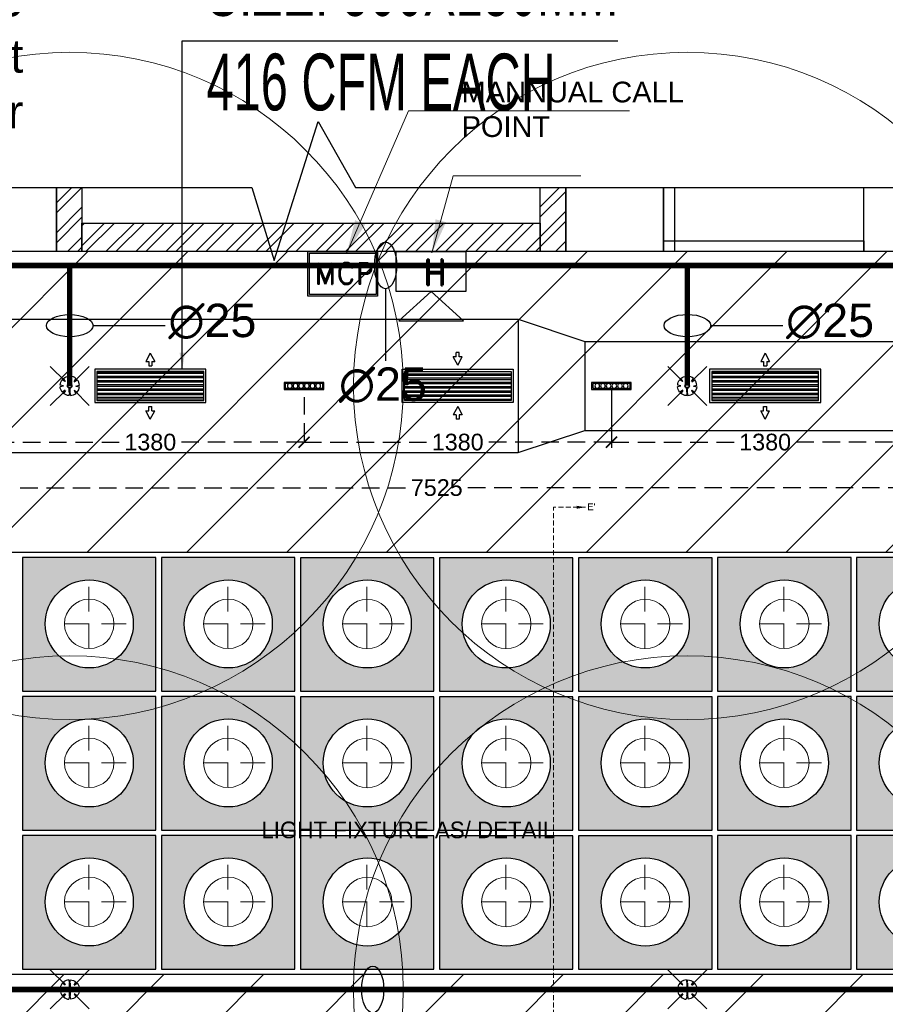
# Model space of a CAD drawing. Header units: millimetres. Extents: x 977810 to 1748958, y 1188532 to 1209441.
# Tile 23 of 30: x 1125800 to 1129692, y 1196809 to 1201236. Entities that reach past the tile are written whole.
import ezdxf

# ---------------------------------------------------------------- set-up
doc = ezdxf.new("R2010")
doc.units = ezdxf.units.MM
doc.header["$LTSCALE"] = 7
doc.header["$PDMODE"] = 35
doc.header["$PDSIZE"] = -5
for name, pattern in [('( Hidden )', [0.375, 0.25, -0.125]), ('Hidden', [9.524999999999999, 6.35, -3.175]), ('HIDDEN2', [4.7624999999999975, 3.174999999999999, -1.587499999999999])]:
    doc.linetypes.add(name, pattern=pattern)
for name, color, linetype, lineweight in [('COMMENTS', 2, 'Continuous', 50), ('FIRE', 1, 'Continuous', 25), ('PD_025_TEXT', 61, 'Continuous', 25), ('PD_ELEVATION_03', 80, 'Continuous', 18), ('PD_ELEVATION_05', 50, 'Continuous', 30), ('PD_FIXTURE', 21, 'Continuous', 25), ('PD_HATCH', 45, 'Continuous', 9), ('PD_I_LIGHTING', 23, 'Continuous', 15), ('PP-FAS MCP', 1, 'Continuous', 5), ('PP-FIRE HYDRANT PIPE ', 1, 'Continuous', 0), ('PP-FIRE SPRINKLER', 1, 'Continuous', 0), ('PP-SPRINKLER PIPE', 1, 'Continuous', 0), ('SH-SPRINKLAR', 1, 'Continuous', 30), ('WALL ROOM 22', 8, 'Continuous', 0)]:
    doc.layers.add(name, color=color, linetype=linetype, lineweight=lineweight)
for name, color, linetype in [('FAS', 1, 'Continuous'), ('FIRE DIA', 7, 'Continuous'), ('HVAC RAG', 1, 'Continuous'), ('HVAC SAG', 6, 'Continuous'), ('HVAC TEXT PP', 7, 'Continuous'), ('PD_BASE', 8, 'Continuous'), ('PD_DIMENSION', 101, 'Continuous'), ('PP- HVAC TEXT 1', 7, 'Continuous')]:
    doc.layers.add(name, color=color, linetype=linetype)
doc.styles.add('Arial', font='arial.ttf')
doc.styles.add('ROMAND', font='romand.shx')
doc.styles.add('ROMANS', font='ARIALN.TTF', dxfattribs={"width": 0.75})
doc.styles.get("Standard").update_dxf_attribs({"font": 'arial.ttf'})
doc.styles.add('text Ht 200mm', font='arial.ttf')
doc.dimstyles.new('100', dxfattribs={"dimtxt": 200, "dimasz": 75, "dimexe": 35, "dimexo": 25, "dimgap": 0.5, "dimtad": 1, "dimdec": 0, "dimrnd": 5, "dimzin": 0, "dimdsep": 46, "dimtxsty": 'Standard', "dimblk": 'OBLIQUE', "dimcen": 5, "dimdle": 35, "dimclre": 1, "dimadec": 0, "dimazin": 0, "dimtfac": 1, "dimtdec": 0, "dimtmove": 1, "dimatfit": 3, "dimfxl": 0.18, "dimtolj": 1, "dimtzin": 0, "dimlwd": -1, "dimlwe": -1, "dimarcsym": 0})
doc.dimstyles.new('ISO-25', dxfattribs={"dimtxt": 2.5, "dimasz": 2.5, "dimexe": 1.25, "dimexo": 0.625, "dimtad": 1, "dimtxsty": 'Standard', "dimcen": 2.5, "dimadec": 0, "dimazin": 0, "dimtfac": 1, "dimtmove": 0, "dimatfit": 3, "dimfxl": 1, "dimarcsym": 0})
doc.dimstyles.new('MM', dxfattribs={"dimtxt": 75, "dimasz": 50, "dimexe": 25, "dimexo": 50, "dimgap": 25, "dimtad": 0, "dimdec": 0, "dimrnd": 5, "dimtxsty": 'Standard', "dimblk": 'ARCHTICK', "dimcen": 2.5, "dimadec": 0, "dimazin": 0, "dimtfac": 1, "dimtdec": 0, "dimtmove": 1, "dimatfit": 3, "dimfxl": 1, "dimarcsym": 0})
doc.dimstyles.new('PP-DIM', dxfattribs={"dimtxt": 150, "dimasz": 150, "dimexe": 0, "dimexo": 0, "dimgap": 0.09, "dimtad": 0, "dimdec": 0, "dimzin": 0, "dimdsep": 46, "dimtxsty": 'Standard', "dimblk": 'ARCHTICK', "dimcen": 0.09, "dimclrd": 256, "dimclre": 256, "dimadec": 0, "dimazin": 0, "dimtfac": 1, "dimtdec": 4, "dimtofl": 0, "dimtmove": 1, "dimatfit": 3, "dimfxl": 1, "dimtolj": 1, "dimtzin": 0, "dimlwd": 5, "dimlwe": 5, "dimarcsym": 0})

# ---------------------------------------------------------------- blocks, each defined once
blk = doc.blocks.new('LIOGHT33')
at = {"layer": 'PD_FIXTURE', "color": 8}
for points in [[(0, 1.25), (6.999999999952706, 1.25), (6.999999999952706, 0), (0, 0)], [(0.2000000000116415, 1.049999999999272), (6.799999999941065, 1.049999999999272), (6.799999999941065, 0.2000000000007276), (0.2000000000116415, 0.2000000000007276)]]:
    blk.add_lwpolyline(points, close=True, dxfattribs=at)
for centre in [(1, 0.625), (2, 0.625), (3, 0.625), (4, 0.625), (5, 0.625), (6, 0.625)]:
    blk.add_circle(centre, 0.4249999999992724, dxfattribs=at)
blk = doc.blocks.new('_ARCHTICK')
at = {"color": 0, "linetype": 'ByBlock', "const_width": 0.15}
blk.add_lwpolyline([(-0.5, -0.5), (0.5, 0.5)], dxfattribs=at)
blk = doc.blocks.new('*D103')
at = {"layer": 'Defpoints', "color": 0, "ltscale": 45, "transparency": 16777216}
for p in [(1125696.322670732, 1199589.817975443, -877694.080993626), (1127078.458468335, 1199589.817975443, -806336.8386364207), (1125696.322670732, 1199336.837190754)]:
    blk.add_point(p, dxfattribs=at)
at = {"layer": 'PD_DIMENSION', "color": 0, "linetype": '( Hidden )', "lineweight": -2, "ltscale": 45, "transparency": 16777216}
for p, q in [((1125696.322670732, 1199539.817975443), (1125696.322670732, 1199311.837190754)), ((1127078.458468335, 1199539.817975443), (1127078.458468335, 1199311.837190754)), ((1125696.322670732, 1199336.837190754), (1126254.060078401, 1199336.837190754)), ((1127078.458468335, 1199336.837190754), (1126520.721060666, 1199336.837190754))]:
    blk.add_line(p, q, dxfattribs=at)
at = {"layer": 'PD_DIMENSION', "color": 0, "lineweight": -2, "ltscale": 45, "transparency": 16777216, "xscale": 50, "yscale": 50, "zscale": 50, "rotation": 180}
blk.add_blockref('_ARCHTICK', (1125696.322670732, 1199336.837190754), dxfattribs=at)
at = {"layer": 'PD_DIMENSION', "color": 0, "lineweight": -2, "ltscale": 45, "transparency": 16777216, "xscale": 50, "yscale": 50, "zscale": 50}
blk.add_blockref('_ARCHTICK', (1127078.458468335, 1199336.837190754), dxfattribs=at)
at = {"layer": 'PD_DIMENSION', "color": 0, "ltscale": 45, "transparency": 16777216, "insert": (1126387.390569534, 1199336.837190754), "char_height": 75, "attachment_point": 5}
blk.add_mtext('1380', dxfattribs=at)
blk = doc.blocks.new('*D104')
at = {"layer": 'Defpoints', "color": 0, "ltscale": 45, "transparency": 16777216}
for p in [(1127078.458468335, 1199589.817975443, -806336.8386364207), (1128460.594265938, 1199589.817975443, -734979.5962792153), (1127078.458468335, 1199336.837190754)]:
    blk.add_point(p, dxfattribs=at)
at = {"layer": 'PD_DIMENSION', "color": 0, "linetype": '( Hidden )', "lineweight": -2, "ltscale": 45, "transparency": 16777216}
for p, q in [((1127078.458468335, 1199539.817975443), (1127078.458468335, 1199311.837190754)), ((1128460.594265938, 1199539.817975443), (1128460.594265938, 1199311.837190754)), ((1127078.458468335, 1199336.837190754), (1127636.195876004, 1199336.837190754)), ((1128460.594265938, 1199336.837190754), (1127902.856858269, 1199336.837190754))]:
    blk.add_line(p, q, dxfattribs=at)
at = {"layer": 'PD_DIMENSION', "color": 0, "lineweight": -2, "ltscale": 45, "transparency": 16777216, "xscale": 50, "yscale": 50, "zscale": 50, "rotation": 180}
blk.add_blockref('_ARCHTICK', (1127078.458468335, 1199336.837190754), dxfattribs=at)
at = {"layer": 'PD_DIMENSION', "color": 0, "lineweight": -2, "ltscale": 45, "transparency": 16777216, "xscale": 50, "yscale": 50, "zscale": 50}
blk.add_blockref('_ARCHTICK', (1128460.594265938, 1199336.837190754), dxfattribs=at)
at = {"layer": 'PD_DIMENSION', "color": 0, "ltscale": 45, "transparency": 16777216, "insert": (1127769.526367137, 1199336.837190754), "char_height": 75, "attachment_point": 5}
blk.add_mtext('1380', dxfattribs=at)
blk = doc.blocks.new('*D105')
at = {"layer": 'Defpoints', "color": 0, "ltscale": 45, "transparency": 16777216}
for p in [(1128460.594265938, 1199627.590705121, -734979.5962792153), (1129842.730063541, 1199617.58134887, -663622.35392201), (1128460.594265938, 1199336.837190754)]:
    blk.add_point(p, dxfattribs=at)
at = {"layer": 'PD_DIMENSION', "color": 0, "linetype": '( Hidden )', "lineweight": -2, "ltscale": 45, "transparency": 16777216}
for p, q in [((1128460.594265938, 1199577.590705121), (1128460.594265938, 1199311.837190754)), ((1129842.730063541, 1199567.58134887), (1129842.730063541, 1199311.837190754)), ((1128460.594265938, 1199336.837190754), (1129018.331673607, 1199336.837190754)), ((1129842.730063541, 1199336.837190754), (1129284.992655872, 1199336.837190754))]:
    blk.add_line(p, q, dxfattribs=at)
at = {"layer": 'PD_DIMENSION', "color": 0, "lineweight": -2, "ltscale": 45, "transparency": 16777216, "xscale": 50, "yscale": 50, "zscale": 50, "rotation": 180}
blk.add_blockref('_ARCHTICK', (1128460.594265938, 1199336.837190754), dxfattribs=at)
at = {"layer": 'PD_DIMENSION', "color": 0, "lineweight": -2, "ltscale": 45, "transparency": 16777216, "xscale": 50, "yscale": 50, "zscale": 50}
blk.add_blockref('_ARCHTICK', (1129842.730063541, 1199336.837190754), dxfattribs=at)
at = {"layer": 'PD_DIMENSION', "color": 0, "ltscale": 45, "transparency": 16777216, "insert": (1129151.66216474, 1199336.837190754), "char_height": 75, "attachment_point": 5}
blk.add_mtext('1380', dxfattribs=at)
blk = doc.blocks.new('*D116')
at = {"layer": 'Defpoints', "color": 0, "ltscale": 45, "transparency": 16777216}
for p in [(1131437.725084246, 1199132.267378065), (1123912.725084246, 1198842.943825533, 999001.3930008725), (1131437.725084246, 1198842.943825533, 999001.3930008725)]:
    blk.add_point(p, dxfattribs=at)
at = {"layer": 'PD_DIMENSION', "color": 0, "linetype": '( Hidden )', "lineweight": -2, "ltscale": 45, "transparency": 16777216}
for p, q in [((1123912.725084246, 1198892.943825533), (1123912.725084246, 1199157.267378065)), ((1131437.725084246, 1198892.943825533), (1131437.725084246, 1199157.267378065)), ((1123912.725084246, 1199132.267378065), (1127538.262260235, 1199132.267378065)), ((1131437.725084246, 1199132.267378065), (1127812.187908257, 1199132.267378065))]:
    blk.add_line(p, q, dxfattribs=at)
at = {"layer": 'PD_DIMENSION', "color": 0, "lineweight": -2, "ltscale": 45, "transparency": 16777216, "xscale": 50, "yscale": 50, "zscale": 50, "rotation": 180}
blk.add_blockref('_ARCHTICK', (1123912.725084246, 1199132.267378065), dxfattribs=at)
at = {"layer": 'PD_DIMENSION', "color": 0, "lineweight": -2, "ltscale": 45, "transparency": 16777216, "xscale": 50, "yscale": 50, "zscale": 50}
blk.add_blockref('_ARCHTICK', (1131437.725084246, 1199132.267378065), dxfattribs=at)
at = {"layer": 'PD_DIMENSION', "color": 0, "ltscale": 45, "transparency": 16777216, "insert": (1127675.225084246, 1199132.267378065), "char_height": 75, "attachment_point": 5}
blk.add_mtext('7525', dxfattribs=at)
blk = doc.blocks.new('light box 600')
at = {"layer": 'PD_HATCH', "linetype": 'HIDDEN2'}
h = blk.add_hatch(dxfattribs=at)
h.set_pattern_fill('ANGLE', color=251)
h.set_pattern_definition([(0, (0, 0), (0, 6.985), [5.08, -1.905]), (90, (0, 0), (-6.985, 4.277078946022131e-16), [5.08, -1.905])])
h.paths.add_polyline_path([(1202019.348491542, 1198494.106810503), (1201419.348491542, 1198494.106810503), (1201419.348491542, 1197894.106810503), (1202019.348491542, 1197894.106810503)])
h.paths.add_polyline_path([(1201917.348491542, 1198196.106810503, -1), (1201521.348491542, 1198196.106810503, -1)], flags=16)
h.paths.add_polyline_path([(1201830.459602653, 1198196.106810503, -1), (1201608.237380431, 1198196.106810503, -1)], flags=0)
at = {"layer": 'PD_FIXTURE', "color": 251}
blk.add_lwpolyline([(1201419.348491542, 1197894.106810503), (1202019.348491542, 1197894.106810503), (1202019.348491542, 1198494.106810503), (1201419.348491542, 1198494.106810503)], close=True, dxfattribs=at)
blk.add_circle((1201719.348491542, 1198196.106810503), 198, dxfattribs=at)
at = {"layer": 'PD_I_LIGHTING', "color": 251, "linetype": 'Hidden', "lineweight": 0, "ltscale": 2.5}
for p, q in [((1201717.781516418, 1198362.773477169), (1201717.781516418, 1198029.440143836)), ((1201886.015158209, 1198196.106810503), (1201552.681824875, 1198196.106810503))]:
    blk.add_line(p, q, dxfattribs=at)
at = {"layer": 'PD_I_LIGHTING', "color": 251, "lineweight": 0}
blk.add_circle((1201719.348491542, 1198196.106810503), 111.1111111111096, dxfattribs=at)
blk = doc.blocks.new('RCP')
at = {"layer": 'PD_FIXTURE', "color": 251, "elevation": 999001.3930008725}
blk.add_lwpolyline([(1123912.725084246, 1189553.064010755), (1131437.725084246, 1189553.064010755), (1131437.725084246, 1187653.064010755), (1123912.725084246, 1187653.064010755)], close=True, dxfattribs=at)
at = {"layer": 'PD_ELEVATION_05', "color": 251}
for p in [(-75606.6234072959, -8966.042799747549, 999001.3930008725), (-74981.6234072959, -8966.042799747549, 999001.3930008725), (-74356.6234072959, -8966.451530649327, 999001.3930008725), (-73731.6234072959, -8966.451530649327, 999001.3930008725), (-73106.6234072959, -8966.451530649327, 999001.3930008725), (-72481.6234072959, -8966.042799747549, 999001.3930008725), (-71856.6234072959, -8966.042799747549, 999001.3930008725), (-75606.6234072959, -9591.042799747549, 999001.393000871), (-74981.6234072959, -9591.042799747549, 999001.393000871), (-74356.6234072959, -9591.451530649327, 999001.393000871), (-73731.6234072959, -9591.451530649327, 999001.393000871), (-73106.6234072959, -9591.451530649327, 999001.393000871), (-72481.6234072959, -9591.042799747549, 999001.393000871), (-71856.6234072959, -9591.042799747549, 999001.393000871), (-75606.6234072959, -10216.04279974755, 999001.393000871), (-74981.6234072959, -10216.04279974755, 999001.393000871), (-74356.6234072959, -10216.45153064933, 999001.393000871), (-73731.6234072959, -10216.45153064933, 999001.393000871), (-73106.6234072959, -10216.45153064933, 999001.393000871), (-72481.6234072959, -10216.04279974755, 999001.393000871), (-71856.6234072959, -10216.04279974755, 999001.393000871)]:
    blk.add_blockref('light box 600', p, dxfattribs=at)
blk = doc.blocks.new('SEATING PLAN LAYOUT')
at = {"layer": 'PD_BASE'}
h = blk.add_hatch(dxfattribs=at)
h.set_pattern_fill('ANSI32', color=251, scale=10)
h.set_pattern_definition([(45, (1048874.822080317, 1218827.274533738), (-67.35192090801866, 67.35192090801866), []), (45, (1048919.723380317, 1218827.274533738), (-67.35192090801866, 67.35192090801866), [])])
h.paths.add_polyline_path([(1048989.822080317, 1217846.967467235), (1048874.822080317, 1217846.967467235), (1048874.822080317, 1217558.893232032), (1048989.822080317, 1217558.893232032)])
h = blk.add_hatch(dxfattribs=at)
h.set_pattern_fill('ANSI32', color=251, scale=10)
h.set_pattern_definition([(45, (123592.4871951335, 17364.35160709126), (-67.35192090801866, 67.35192090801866), []), (45, (123637.3884951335, 17364.35160709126), (-67.35192090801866, 67.35192090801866), [])])
h.paths.add_polyline_path([(1051049.822080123, 1217558.893232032), (1048989.822080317, 1217558.893232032), (1048989.822080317, 1217686.50506135), (1051049.822080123, 1217686.50506135)])
h.paths.add_polyline_path([(1051049.822080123, 1217558.893232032), (1051164.822080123, 1217558.893232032), (1051164.822080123, 1217846.967467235), (1051049.822080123, 1217846.967467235)])
at = {"layer": 'PD_BASE', "color": 251}
for points in [[(1041961.159754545, 1217846.967467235), (1049754.146094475, 1217846.967467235), (1049854.763016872, 1217519.470500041), (1050051.721588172, 1218144.357190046), (1050219.107628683, 1217846.967467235), (1057670.837759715, 1217846.967467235)], [(1048874.822080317, 1217846.967467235), (1048874.822080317, 1217558.747493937), (1046018.27918908, 1217558.747493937), (1046018.27918908, 1217846.967467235)], [(1051604.822080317, 1217846.967467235), (1051604.822080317, 1217558.841232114), (1051164.822080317, 1217558.841232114), (1051164.822080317, 1217846.967467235)], [(1051653.758972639, 1217846.967467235), (1051653.758972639, 1217558.747493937), (1051604.822080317, 1217558.747493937), (1051604.822080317, 1217846.967467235)], [(1056304.822080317, 1217846.967467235), (1056304.822080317, 1217558.747493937), (1052504.822080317, 1217558.747493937), (1052504.822080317, 1217846.967467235)]]:
    blk.add_lwpolyline(points, dxfattribs=at)
at = {"layer": 'PD_BASE', "color": 251, "lineweight": 30}
for points in [[(1048989.822080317, 1217846.967467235), (1048989.822080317, 1217558.893232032), (1048874.822080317, 1217558.893232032), (1048874.822080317, 1217846.967467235)], [(1051164.822080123, 1217846.967467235), (1051164.822080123, 1217558.893232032), (1051049.822080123, 1217558.893232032), (1051049.822080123, 1217846.967467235)]]:
    blk.add_lwpolyline(points, dxfattribs=at)
blk.add_lwpolyline([(1051049.822080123, 1217558.893232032), (1048989.822080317, 1217558.893232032), (1048989.822080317, 1217686.50506135), (1051049.822080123, 1217686.50506135)], close=True, dxfattribs=at)
at = {"layer": 'PD_BASE', "color": 251}
blk.add_lwpolyline([(1051604.822080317, 1217607.684386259), (1052504.822080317, 1217607.684386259), (1052504.822080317, 1217558.747493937), (1051604.822080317, 1217558.747493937)], close=True, dxfattribs=at)
blk.add_lwpolyline([(1051604.822080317, 1217607.684386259), (1052504.822080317, 1217607.684386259), (1052504.822080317, 1217558.747493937), (1051604.822080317, 1217558.747493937)], close=True, dxfattribs=at)
blk = doc.blocks.new('zw$6851')
at = {"layer": 'HVAC SAG'}
for p, q in [((-3.799045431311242, 56.57268066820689), (-23.79904543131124, 19.49877024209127)), ((-3.799045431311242, 56.57268066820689), (16.20095456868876, 19.49877024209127)), ((-23.79904543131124, 19.49877024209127), (-10.93095334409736, 19.49877024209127)), ((-10.93095334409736, 19.49877024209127), (-10.93095334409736, 0)), ((-10.93095334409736, 0), (3.332862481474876, 0)), ((3.332862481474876, 19.49877024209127), (3.332862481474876, 0)), ((3.332862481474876, 19.49877024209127), (16.20095456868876, 19.49877024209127))]:
    blk.add_line(p, q, dxfattribs=at)
blk = doc.blocks.new('SAG')
at = {"layer": 'HVAC SAG'}
h = blk.add_hatch(dxfattribs=at)
h.set_pattern_fill('ANSI32', color=8, scale=2, angle=315)
h.set_pattern_definition([(360, (-140.0000000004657, -39.99999999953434), (4.665904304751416e-15, 19.05), []), (360, (-133.6499972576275, -46.35000274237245), (4.665904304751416e-15, 19.05), [])])
h.paths.add_polyline_path([(-140.0000000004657, -39.99999999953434), (-140.0000000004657, 90.00000000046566), (339.9999999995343, 90.00000000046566), (339.9999999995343, -39.99999999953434)])
for points in [[(-150.0000000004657, -49.99999999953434), (349.9999999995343, -49.99999999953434), (349.9999999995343, 100.0000000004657), (-150.0000000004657, 100.0000000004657)], [(-140.0000000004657, -39.99999999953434), (339.9999999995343, -39.99999999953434), (339.9999999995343, 90.00000000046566), (-140.0000000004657, 90.00000000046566)]]:
    blk.add_lwpolyline(points, close=True, dxfattribs=at)
blk.add_blockref('zw$6851', (103.7990454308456, 115.0000000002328), dxfattribs=at)
at = {"layer": 'HVAC SAG', "xscale": -1, "rotation": 180}
blk.add_blockref('zw$6851', (103.7990454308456, -67.99999999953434), dxfattribs=at)
blk = doc.blocks.new('RAG')
at = {"layer": 'HVAC SAG'}
h = blk.add_hatch(dxfattribs=at)
h.set_pattern_fill('ANSI32', color=8, scale=2, angle=225)
h.set_pattern_definition([(360, (-1048880.977771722, -1112434.905017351), (4.665904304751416e-15, 19.05), []), (360, (-1048874.627768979, -1112441.255020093), (4.665904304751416e-15, 19.05), [])])
h.paths.add_polyline_path([(-340, -40.00000000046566), (-340, 89.99999999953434), (140, 89.99999999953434), (140, -40.00000000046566)])
at = {"layer": 'HVAC RAG'}
for p, q in [((-100, 117.9999999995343), (-120, 155.07391042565)), ((-107.1319079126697, 155.07391042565), (-120, 155.07391042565)), ((-107.1319079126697, 155.07391042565), (-107.1319079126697, 174.5726806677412)), ((-92.86809208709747, 174.5726806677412), (-107.1319079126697, 174.5726806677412)), ((-100, 117.9999999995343), (-80, 155.07391042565)), ((-92.86809208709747, 155.07391042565), (-92.86809208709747, 174.5726806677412)), ((-80, 155.07391042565), (-92.86809208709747, 155.07391042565)), ((-100, -68.00000000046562), (-120, -105.0739104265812)), ((-100, -68.00000000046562), (-80, -105.0739104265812)), ((-107.1319079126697, -105.0739104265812), (-120, -105.0739104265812)), ((-107.1319079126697, -105.0739104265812), (-107.1319079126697, -124.5726806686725)), ((-92.86809208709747, -124.5726806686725), (-107.1319079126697, -124.5726806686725)), ((-80, -105.0739104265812), (-92.86809208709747, -105.0739104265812)), ((-92.86809208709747, -105.0739104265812), (-92.86809208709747, -124.5726806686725))]:
    blk.add_line(p, q, dxfattribs=at)
for points in [[(150, -50.00000000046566), (-350, -50.00000000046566), (-350, 99.99999999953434), (150, 99.99999999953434)], [(140, -40.00000000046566), (-340, -40.00000000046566), (-340, 89.99999999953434), (140, 89.99999999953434)]]:
    blk.add_lwpolyline(points, close=True, dxfattribs=at)
blk = doc.blocks.new('_Oblique')
at = {"color": 0, "linetype": 'ByBlock', "lineweight": -2}
blk.add_line((-0.5, -0.5), (0.5, 0.5), dxfattribs=at)
blk = doc.blocks.new('PP-SP ARROW')
at = {"color": 3}
blk.add_line((-31.48044756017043, 1.819e-12), (-128.7031155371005, 1.819e-12), dxfattribs=at)
blk.add_ellipse((0, 1.819e-12), major_axis=(-31.48044756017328, 3.900000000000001e-15), ratio=0.476486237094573, dxfattribs=at)
blk = doc.blocks.new('A$C32221A88')
at = {"layer": 'FAS', "linetype": 'Continuous'}
for points in [[(1229.364500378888, -308.7070318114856), (1229.364500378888, -43.07916642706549), (1382.100522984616, -43.07916642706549), (1382.100522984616, -308.7070318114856)], [(1382.100522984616, -175.8930991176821), (1494.0990534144, -299.4055879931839), (1494.0990534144, -52.38061024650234)]]:
    blk.add_lwpolyline(points, close=True, dxfattribs=at)
at = {"color": 7, "linetype": 'Continuous', "lineweight": 35, "ltscale": 1000, "insert": (1259.852823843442, -207.2575732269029), "char_height": 97.67932659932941, "width": 97.67932659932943, "attachment_point": 1, "rotation": 90, "style": 'Arial'}
blk.add_mtext('{\\Fromand|c0;H}', dxfattribs=at)
blk = doc.blocks.new('A$C11F365F7')
at = {"layer": 'FAS'}
for points in [[(-342.7618574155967, -95.59672386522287), (97.53562577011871, -95.38958480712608), (97.53562577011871, -376.8406866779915), (-342.7618574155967, -377.0478257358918)], [(-332.7618574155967, -105.5920204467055), (87.5356257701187, -105.3942904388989), (87.5356257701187, -366.8453900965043), (-332.7618574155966, -367.0431201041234)]]:
    blk.add_lwpolyline(points, close=True, dxfattribs=at)
at = {"layer": 'FAS', "color": 7, "linetype": 'Continuous', "lineweight": 35, "ltscale": 1000, "insert": (-302.7598412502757, -166.2890334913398), "char_height": 135.6471154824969, "width": 414.2617044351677, "attachment_point": 1, "style": 'ROMAND'}
blk.add_mtext('{\\Fromand|c0;MCP}', dxfattribs=at)
blk = doc.blocks.new('PP-CEILING PENDANT')
at = {"layer": 'COMMENTS', "color": 251, "lineweight": 5}
blk.add_circle((0, -7.275957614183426e-12), 1500, dxfattribs=at)
at = {"layer": 'SH-SPRINKLAR', "color": 1, "lineweight": -3}
for p, q in [((0.1814008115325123, 27.69735801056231), (0.3058321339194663, 123.8450247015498)), ((-28.18387309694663, 0.1818751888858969), (-43.76290575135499, 3.688764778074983)), ((-20.35408454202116, 19.13952944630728), (-33.79557540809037, 27.77640211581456)), ((-19.26202017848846, 20.21544620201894), (-27.55888204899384, 32.66645245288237)), ((-0.4318130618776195, 27.67339613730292), (-3.813721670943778, 43.21407067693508)), ((0.7946146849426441, 27.72131988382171), (4.324885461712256, 43.40422130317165)), ((5.910774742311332, 8.294318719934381), (18.34801383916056, 20.70200541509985)), ((8.355253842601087, 5.844017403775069), (20.79249293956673, 18.25170409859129)), ((19.90509806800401, 20.67794529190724), (28.64544581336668, 33.89016905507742)), ((20.87158662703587, 19.55465986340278), (33.54991326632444, 27.61619042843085)), ((27.80698310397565, 0.0486756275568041), (43.40252477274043, 3.481402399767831)), ((-28.08217348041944, -0.4990585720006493), (-124.2298641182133, -0.3947595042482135)), ((-28.18867531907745, -1.163874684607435), (-43.72651957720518, -4.545167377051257)), ((-19.90253339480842, -20.01459076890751), (-33.49086885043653, -28.60942457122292)), ((-20.16818887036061, -21.20042787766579), (-27.71511678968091, -33.00731399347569)), ((-21.1710529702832, -18.72315925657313), (-8.733813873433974, -6.315472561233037)), ((-18.72657386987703, -21.17346057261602), (-6.289334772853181, -8.765773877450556)), ((-0.5645984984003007, -28.14338145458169), (-4.020409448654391, -43.66778938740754)), ((0.1354994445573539, -28.22121676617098), (0.02115032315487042, -124.3553821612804)), ((0.6615873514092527, -28.19713985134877), (4.117200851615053, -43.89666035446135)), ((18.47691868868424, -21.05862248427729), (28.48275261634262, -34.49843003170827)), ((19.42964483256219, -20.10816013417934), (32.97693332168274, -28.76754828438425)), ((27.79824396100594, -0.6242023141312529), (123.9324093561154, -0.738551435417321)), ((27.80538235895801, -1.297081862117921), (43.32696297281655, -4.752263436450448))]:
    blk.add_line(p, q, dxfattribs=at)
at = {"layer": 'SH-SPRINKLAR', "color": 1, "lineweight": -3, "extrusion": (0, 0, -1)}
for centre, major_axis, ratio, start_param, end_param in [((5.820766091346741e-11, -1.455191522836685e-11), (0.1561181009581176, 43.74972145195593), 0.9999999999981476, 4.79864397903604, 5.403679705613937), ((1.273046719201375, -0.2392063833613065), (43.74972145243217, -0.1561181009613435), 0.9999999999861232, 4.778633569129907, 5.384791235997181), ((5.820766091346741e-11, -1.455191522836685e-11), (-43.74972145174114, 0.1561181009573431), 0.9999999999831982, 5.573949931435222, 6.180955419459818)]:
    blk.add_ellipse(centre, major_axis=major_axis, ratio=ratio, start_param=start_param, end_param=end_param, dxfattribs=at)
at = {"layer": 'SH-SPRINKLAR', "color": 1, "lineweight": -3, "extrusion": (0, 0, -0.9999999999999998)}
blk.add_ellipse((1.273046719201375, -0.2392063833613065), major_axis=(-0.1561181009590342, -43.74972145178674), ratio=0.9999999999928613, start_param=2.418515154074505, end_param=3.021491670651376, dxfattribs=at)
at = {"layer": 'SH-SPRINKLAR', "color": 1, "lineweight": -3}
for centre, major_axis, ratio, start_param, end_param in [((0, -1.455191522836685e-11), (7.342714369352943, 7.28436956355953), 0.9999999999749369, 5.497787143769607, 11.78097245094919), ((0, -1.455191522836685e-11), (5.435434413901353, 5.392244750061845), 0.9999999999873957, 5.497787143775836, 11.78097245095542), ((19.10057045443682, 19.00828784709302), (1.853379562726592, -0.002204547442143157), 0.9999999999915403, 5.863873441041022, 8.273293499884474), ((0, -1.455191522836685e-11), (0.05203946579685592, 43.74996905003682), 0.9999999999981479, 4.79864397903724, 5.403679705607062), ((1.273046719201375, -0.2392063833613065), (0.05203946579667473, 43.74996904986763), 0.9999999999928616, 2.418515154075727, 3.02149167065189), ((-19.4792421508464, -19.47985440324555), (1.853379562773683, -0.002204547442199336), 0.999999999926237, 2.722280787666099, 5.131700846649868), ((1.273046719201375, -0.2392063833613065), (43.74996905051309, -0.05203946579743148), 0.9999999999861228, 4.778633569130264, 5.384791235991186), ((0, -1.455191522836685e-11), (43.74996904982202, -0.05203946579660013), 0.9999999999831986, 5.573949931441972, 6.180955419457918)]:
    blk.add_ellipse(centre, major_axis=major_axis, ratio=ratio, start_param=start_param, end_param=end_param, dxfattribs=at)
at = {"layer": 'WALL ROOM 22', "color": 1, "lineweight": -2}
blk.add_circle((0, -1.455191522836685e-11), 7.656386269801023, dxfattribs=at)
blk = doc.blocks.new('AR PLAN')
at = {"layer": 'PD_HATCH'}
h = blk.add_hatch(dxfattribs=at)
h.set_pattern_fill('ANSI31', color=251, scale=100)
h.set_pattern_definition([(45, (0, 0), (-224.5064030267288, 224.5064030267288), [])])
edge = h.paths.add_edge_path()
edge.add_line((1121766.402477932, 1198193.288353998), (1121766.878899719, 1200193.807020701))
edge.add_line((1121766.878899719, 1200193.807020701), (1133395.051074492, 1200193.580365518))
edge.add_line((1133395.051074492, 1200193.580365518), (1133395.051069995, 1196659.606057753))
edge.add_ellipse((1133809.108000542, 1127136.246872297), major_axis=(69524.59216400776, 0), ratio=1, start_angle=90.34122968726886, end_angle=99.60442659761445)
edge.add_line((1122209.282774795, 1195686.323242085), (1122207.051074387, 1197990.426124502))
edge.add_line((1122207.051074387, 1197990.426124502), (1122207.052200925, 1198193.207693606))
edge.add_line((1122207.052200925, 1198193.207693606), (1121766.402477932, 1198193.288353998))
h.paths.add_polyline_path([(1123912.725084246, 1198842.943825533), (1123912.725084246, 1196942.943825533), (1131437.725084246, 1196942.943825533), (1131437.725084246, 1198842.943825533)], flags=16)
at = {"layer": 'PD_ELEVATION_03', "color": 251, "elevation": -9.313225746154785e-10}
blk.add_lwpolyline([(1133395.051069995, 1196659.606057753), (1133395.051074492, 1200193.580365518), (1121766.878899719, 1200193.807020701), (1121766.402477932, 1198193.288353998), (1122207.052200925, 1198193.207693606), (1122207.051074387, 1197990.426124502), (1122209.282774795, 1195686.323242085, -0.04044034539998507)], format="xyb", close=True, dxfattribs=at)
at = {"layer": 'PD_ELEVATION_03', "color": 251, "elevation": 999001.3930008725}
blk.add_lwpolyline([(1123912.725084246, 1198842.943825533), (1131437.725084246, 1198842.943825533), (1131437.725084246, 1196942.943825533), (1123912.725084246, 1196942.943825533)], close=True, dxfattribs=at)
at = {"layer": 'PD_DIMENSION', "color": 251}
blk.add_blockref('SEATING PLAN LAYOUT', (77090.2289941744, -17365.17846924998), dxfattribs=at)
at = {"layer": 'PD_DIMENSION', "color": 251, "linetype": 'HIDDEN2'}
blk.add_blockref('RCP', (0, 9289.879814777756), dxfattribs=at)
at = {"layer": 'PD_FIXTURE', "color": 251, "xscale": -25.54744525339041, "yscale": 25.54744525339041, "zscale": 25.54744525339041}
for p in [(1127167.874526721, 1199573.85082216, -784929.665929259), (1128550.010324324, 1199573.85082216, -713572.4235720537)]:
    blk.add_blockref('LIOGHT33', p, dxfattribs=at)
at = {"layer": 'PD_025_TEXT', "color": 251, "linetype": 'HIDDEN2', "insert": (1128388.369133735, 1199031.104638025), "char_height": 30.15851956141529, "attachment_point": 9, "style": 'Arial'}
blk.add_mtext_dynamic_manual_height_columns("\\pt392.06075,573.01187,663.48743;E'", width=631.2734300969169, gutter_width=0, heights=[1400.654026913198], dxfattribs=at)
at = {"layer": 'PD_025_TEXT', "color": 251, "ltscale": 0.5, "insert": (1128207.358560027, 1197631.210254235, -742908.1787633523), "char_height": 75, "width": 1365.884117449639, "attachment_point": 3, "rotation": 0.00813319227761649}
blk.add_mtext('{\\fCentury Gothic|b0|i0|c0|p34;LIGHT FIXTURE AS/ DETAIL}', dxfattribs=at)
at = {"layer": 'PD_DIMENSION', "color": 251, "ltscale": 45}
for base, p1, p2, picture, middle in [((1125696.322670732, 1199336.837190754, 21407.17270716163), (1127078.458468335, 1199589.817975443, -784929.665929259), (1125696.322670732, 1199589.817975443, -856286.9082864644), '*D103', (1126387.390569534, 1199336.837190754, 21407.17270716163)), ((1127078.458468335, 1199336.837190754, 21407.17270716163), (1128460.594265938, 1199589.817975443, -713572.4235720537), (1127078.458468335, 1199589.817975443, -784929.665929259), '*D104', (1127769.526367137, 1199336.837190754, 21407.17270716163)), ((1128460.594265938, 1199336.837190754, 21407.17270716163), (1129842.730063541, 1199617.58134887, -642215.1812148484), (1128460.594265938, 1199627.590705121, -713572.4235720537), '*D105', (1129151.66216474, 1199336.837190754, 21407.17270716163)), ((1131437.725084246, 1199132.267378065), (1123912.725084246, 1198842.943825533, 999001.3930008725), (1131437.725084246, 1198842.943825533, 999001.3930008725), '*D116', (1127675.225084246, 1199132.267378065))]:
    dim = blk.add_linear_dim(base=base, p1=p1, p2=p2, dimstyle='MM', override={"dimtxt": 75}, dxfattribs=at)
    dim.commit()
    dim.dimension.update_dxf_attribs({"geometry": picture, "text_midpoint": middle})
at = {"layer": 'PD_025_TEXT', "color": 251, "linetype": 'HIDDEN2'}
for points in [[(1128328.869420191, 1196428.588349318), (1128199.398539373, 1196428.588349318), (1128199.398539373, 1199044.307929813)], [(1128344.688230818, 1199044.307929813), (1128199.398539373, 1199044.307929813)]]:
    blk.add_leader(points, dimstyle='ISO-25', override={"dimtxt": 4, "dimasz": 40, "dimtad": 0, "dimdec": 1, "dimlunit": 4, "dimclrd": 256, "dimclrt": 256, "dimtdec": 1, "dimfxl": 100, "dimlwd": 0}, dxfattribs=at)
blk = doc.blocks.new('hvac service 2')
at = {"layer": 'HVAC SAG'}
for p, q in [((1202.497112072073, 2101.828517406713, -977594.2202937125), (5931.333160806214, 2101.828517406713, -977594.2202937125)), ((5931.333160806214, 2101.828517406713, -977594.2202937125), (5931.333160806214, 1501.828517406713, -977594.2202937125)), ((5931.333160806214, 2101.828517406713, -977594.2202937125), (6231.333160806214, 2001.828517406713, -977594.2202937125)), ((6231.333160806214, 2001.828517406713, -977594.2202937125), (10217.44769529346, 2001.828517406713, -977594.2202937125)), ((6231.333160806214, 2001.828517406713, -977594.2202937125), (6231.333160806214, 1601.828517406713, -977594.2202937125)), ((5931.333160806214, 1501.828517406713, -977594.2202937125), (6231.333160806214, 1601.828517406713, -977594.2202937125)), ((6231.333160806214, 1601.828517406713, -977594.2202937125), (10217.44769529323, 1601.828517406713, -977594.2202937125)), ((1202.497112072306, 1501.828517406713, -977594.2202937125), (5931.333160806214, 1501.828517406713, -977594.2202937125))]:
    blk.add_line(p, q, dxfattribs=at)
at = {"layer": 'HVAC RAG'}
blk.add_blockref('RAG', (5759.972403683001, 1776.82851740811, -749251.0447506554), dxfattribs=at)
at = {"layer": 'HVAC SAG'}
for p in [(4177.836606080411, 1776.828517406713, -820608.2871078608), (6942.10820128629, 1776.828517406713, -677893.8023934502)]:
    blk.add_blockref('SAG', p, dxfattribs=at)
at = {"layer": 'HVAC TEXT PP', "insert": (4530.460091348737, 4146.131906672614, 73735.81710245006), "char_height": 255.0480938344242, "attachment_point": 1, "style": 'ROMANS'}
blk.add_mtext_dynamic_manual_height_columns('6# NOS. SAG\\PSIZE: 500X150MM\\P416 CFM EACH ', width=4003.47349572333, gutter_width=1275.240469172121, heights=[0], dxfattribs=at)
at = {"layer": 'HVAC TEXT PP', "insert": (-1906.922841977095, 1200.128250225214), "char_height": 255.0480938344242, "width": 1980.000000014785, "attachment_point": 1, "style": 'ROMANS'}
blk.add_mtext('\\pi979.59734;2500 CFM \\P\\pi761.8235;600X350MM', dxfattribs=at)
at = {"layer": 'HVAC TEXT PP'}
blk.add_leader([(4421.70482309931, 1876.828517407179, -820608.2871078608), (4421.70482309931, 3354.010541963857, -820608.2871078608), (6380.446036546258, 3354.010541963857, -820608.2871078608)], dimstyle='100', override={"dimtad": 0}, dxfattribs=at)
blk = doc.blocks.new('FIRE')
at = {"layer": 'PP-SPRINKLER PIPE', "const_width": 25}
for points, elevation in [([(1131549.057242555, 1200131.636997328), (1122862.320346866, 1200131.636997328)], -998960.6012696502), ([(1123342.775898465, 1200131.636997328), (1123342.775898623, 1196876.0000214), (1131553.528585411, 1196876.0000214)], -998960.6012696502), ([(1126025.000080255, 1199589.817975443), (1126025.000080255, 1200131.636997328)], -820608.2871085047), ([(1128802.019283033, 1199590.550282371), (1128802.019283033, 1200131.636997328)], -820608.2871079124)]:
    blk.add_lwpolyline(points, dxfattribs=dict(at, elevation=elevation))
at = {"layer": 'FIRE DIA', "xscale": 3.333333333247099, "yscale": 3.333333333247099, "zscale": 1.111111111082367}
for p, rotation in [((1127445.113922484, 1200131.636997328, -998960.6012695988), 90.00000000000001), ((1126025.000080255, 1199860.727486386, -820608.2871085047), 180), ((1128802.019283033, 1199861.09363985, -820608.2871079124), 180), ((1127387.576192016, 1196876.0000214, -820608.2871084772), 90.00000000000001)]:
    blk.add_blockref('PP-SP ARROW', p, dxfattribs=dict(at, rotation=rotation))
at = {"layer": 'PP-FAS MCP', "color": 6, "ltscale": 9}
for name, p, xscale, yscale, zscale, rotation in [('A$C11F365F7', (1127339.86207631, 1200261.686906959), 0.7116611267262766, 0.7116611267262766, 0.7116611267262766, 359.999999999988), ('A$C32221A88', (1127857.086834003, 1201642.465306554), 1.17850391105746, 1.17850391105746, 1.17850391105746, 269.9999999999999)]:
    blk.add_blockref(name, p, dxfattribs=dict(at, xscale=xscale, yscale=yscale, zscale=zscale, rotation=rotation))
at = {"layer": 'PP-FIRE SPRINKLER', "rotation": 45.0681518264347}
for p in [(1126025.000080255, 1199589.817975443, -820608.2871085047), (1128800.950828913, 1199589.817975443, -820608.2871079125), (1131547.988788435, 1199589.817975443, -820608.2871079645)]:
    blk.add_blockref('PP-CEILING PENDANT', p, dxfattribs=at)
at = {"layer": 'PP-FIRE SPRINKLER', "xscale": -1, "rotation": 134.9318481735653}
for p in [(1126024.956387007, 1196876.0000214, -820608.2871086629), (1128800.950828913, 1196876.0000214, -820608.2871079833), (1131547.988788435, 1196876.0000214, -820608.2871082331)]:
    blk.add_blockref('PP-CEILING PENDANT', p, dxfattribs=at)
at = {"layer": 'FIRE DIA', "char_height": 150, "attachment_point": 3, "style": 'text Ht 200mm'}
for s, insert, width in [('Ø50mm Pipe for F&B Seating Pendent sprinkler', (1125816.604866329, 1201398.368247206, -820608.287107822), 2187.214004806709), ('∅25', (1126864.228188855, 1199959.175993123, -998960.6012696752), 18.48362892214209), ('∅25', (1129641.247391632, 1199959.542146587, -998960.6012690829), 18.48362892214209), ('∅25', (1127631.00889068, 1199672.786442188, -998960.6012695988), 18.48362892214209)]:
    blk.add_mtext(s, dxfattribs=dict(at, insert=insert, width=width))
at = {"layer": 'PP-FIRE HYDRANT PIPE ', "insert": (1127787.023996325, 1200957.813908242, -21407.1727071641), "char_height": 93.24942917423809, "width": 2483.703300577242, "attachment_point": 1}
blk.add_mtext('{\\C0;MANNUAL CALL \\PPOINT}', dxfattribs=at)
at = {"layer": 'PP-FIRE HYDRANT PIPE '}
for points in [[(1127271.074689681, 1200187.754372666, -21407.1727071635), (1127548.371518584, 1200826.987020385, -21407.1727071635), (1128541.35387091, 1200826.987020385, -21407.1727071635)], [(1127653.54806821, 1200187.724868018, -21407.1727071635), (1127749.461759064, 1200533.779681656, -21407.1727071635), (1128323.150518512, 1200533.779681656, -21407.1727071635)]]:
    blk.add_leader(points, dimstyle='PP-DIM', dxfattribs=at)

msp = doc.modelspace()

# ---------------------------------------------------------------- block references
at = {"layer": 'PD_DIMENSION', "color": 251}
msp.add_blockref('AR PLAN', (0, -0.01039263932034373), dxfattribs=at)

# ---------------------------------------------------------------- next in the draw order: block references
at = {"layer": 'PP- HVAC TEXT 1'}
msp.add_blockref('hvac service 2', (1122109.553963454, 1197787.989458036), dxfattribs=at)

# ---------------------------------------------------------------- next in the draw order: block references
at = {"layer": 'FIRE'}
msp.add_blockref('FIRE', (0, 0), dxfattribs=at)

doc.saveas('drawing.dxf')
